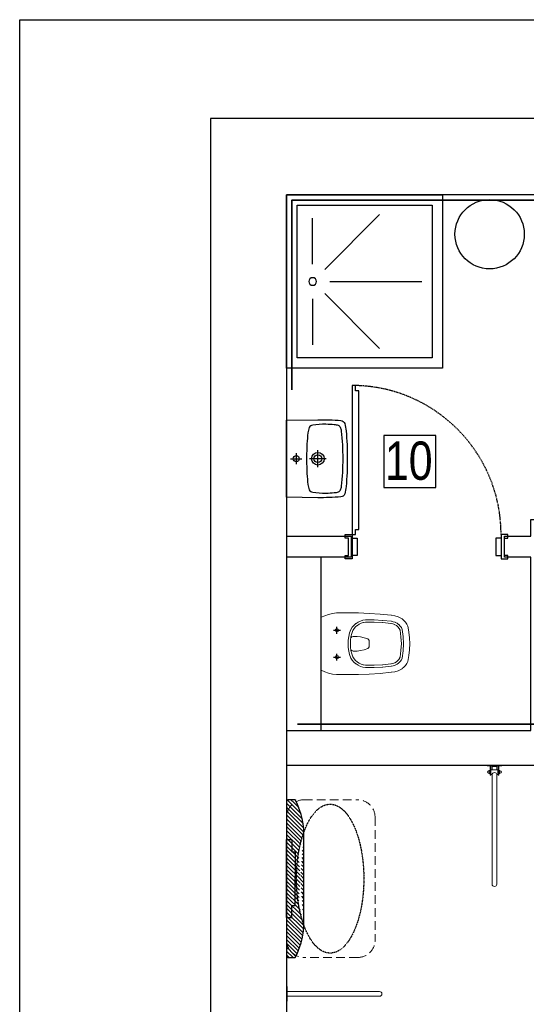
# Model space of a CAD drawing. Header units: millimetres. Extents: x -7934 to 14836, y -13910 to -10668.
# Tile 19 of 42: x 2388 to 2680, y -12982 to -12414. Entities that reach past the tile are written whole.
import ezdxf

# ---------------------------------------------------------------- set-up
doc = ezdxf.new("R2010")
doc.units = ezdxf.units.MM
doc.linetypes.add('DASH', pattern=[0.75, 0.5, -0.25])
doc.linetypes.add('DASHED', pattern=[0.75, 0.5, -0.25])
doc.layers.add('A_Podkład', color=253, linetype='Continuous', transparency=0.4)
doc.layers.add('INSTAL', color=50, linetype='Continuous')
doc.layers.add('NIEBIESKA', color=4, linetype='Continuous')
doc.styles.add('Arial', font='arial.ttf', dxfattribs={"height": 25})

# ---------------------------------------------------------------- blocks, each defined once
blk = doc.blocks.new('podkład')
at = {"layer": 'A_Podkład'}
h = blk.add_hatch(dxfattribs=at)
h.set_pattern_fill('ANSI31', color=256, scale=0.5, angle=90, style=0)
h.set_pattern_definition([(135, (3682.3321, -1438.7964), (-1.122532, -1.122532), [])])
edge = h.paths.add_edge_path()
edge.add_line((44, -461), (44, -474))
edge.add_arc((54, -474), 10, 180, 243.3263)
edge.add_arc((3.61, -461.55), 50.64, 335.0234, 354.3456)
edge.add_line((54, -466.54), (54, -465.52))
edge.add_ellipse((69.1, -438.5), major_axis=(0, -42.95), ratio=0.452339, start_angle=591.0144, end_angle=668.9856, ccw=False)
edge.add_line((54, -411.48), (54, -410.46))
edge.add_arc((3.61, -415.45), 50.64, 5.6544, 24.9766)
edge.add_arc((54, -403), 10, 116.6737, 180)
edge.add_line((44, -403), (44, -416))
edge.add_line((44, -416), (47, -416))
edge.add_line((47, -416), (47, -423))
edge.add_line((47, -423), (49, -423))
edge.add_line((49, -423), (49, -438.5))
edge.add_line((49, -438.5), (49, -454))
edge.add_line((49, -454), (47, -454))
edge.add_line((47, -454), (47, -461))
edge.add_line((47, -461), (44, -461))
h.paths.add_polyline_path([(44, -474), (44, -483, 0.414214), (45, -484), (49, -484, 0.005829), (49.51, -482.94, -0.283567)])
h.paths.add_polyline_path([(44, -416), (44, -461), (47, -461), (47, -454), (49, -454), (49, -438.5), (49, -423), (47, -423), (47, -416)], flags=17)
edge = h.paths.add_edge_path(flags=17)
edge.add_ellipse((69.1, -438.5), major_axis=(0, -42.95), ratio=0.452339, start_angle=591.0144, end_angle=668.9856)
edge.add_line((54, -465.52), (54, -411.48))
h.paths.add_polyline_path([(45, -393, 0.414214), (44, -394), (44, -403, -0.283567), (49.51, -394.06, 0.005829), (49, -393)])
for p, q in [((44, -44), (134, -44)), ((44, -144), (44, -44)), ((134, -44), (134, -144)), ((50, -50), (128, -50)), ((50, -138), (50, -50)), ((128, -50), (128, -138)), ((66, -87), (97.63, -55.36)), ((59, -84), (59, -57.5)), ((69, -94), (122, -94)), ((66, -101), (97.63, -132.64)), ((59, -104), (59, -130.5)), ((128, -138), (50, -138)), ((134, -144), (44, -144)), ((100.01, -182.79), (100.01, -212.79)), ((130.01, -182.79), (100.01, -182.79)), ((130.01, -212.79), (130.01, -182.79)), ((49.5, -193.02), (49.5, -199.43)), ((62, -201.06), (62, -191.39)), ((46.29, -196.22), (52.71, -196.22)), ((66.84, -196.22), (57.17, -196.22)), ((100.01, -212.79), (130.01, -212.79)), ((64, -353), (64, -253))]:
    blk.add_line(p, q, dxfattribs=at)
at = {"layer": 'A_Podkład', "linetype": 'Continuous', "lineweight": 20}
for p, q in [((159.7, -373.35), (159.7, -373.02)), ((159.7, -373.02), (168.15, -373.02)), ((159.7, -373.35), (168.15, -373.35)), ((161.43, -378.85), (161.43, -373.35)), ((161.77, -378.85), (161.77, -373.35)), ((162.57, -373.84), (162.56, -375.64)), ((162.57, -373.84), (165.27, -373.84)), ((165.27, -373.84), (165.28, -375.64)), ((166.08, -378.85), (166.08, -373.35)), ((166.42, -378.85), (166.42, -373.35)), ((168.15, -373.35), (168.15, -373.02)), ((160.59, -376.31), (160.77, -376.31)), ((160.59, -377.66), (160.77, -377.66)), ((161.36, -376.18), (160.83, -376.18)), ((161.36, -376.59), (160.83, -376.59)), ((161.36, -377.39), (160.83, -377.39)), ((161.36, -377.79), (160.83, -377.79)), ((161.43, -377.87), (161.43, -376.1)), ((161.43, -376.39), (161.43, -377.59)), ((161.43, -378.85), (161.77, -378.85)), ((161.77, -375.72), (161.9, -375.72)), ((161.77, -378.25), (161.9, -378.25)), ((161.9, -375.64), (161.9, -378.34)), ((161.9, -375.64), (165.95, -375.64)), ((161.9, -378.34), (162.57, -378.34)), ((162.68, -377.95), (162.57, -378.34)), ((162.57, -378.34), (162.57, -441.68)), ((162.97, -377.62), (162.68, -377.95)), ((163.41, -377.4), (162.97, -377.62)), ((163.93, -377.33), (163.41, -377.4)), ((164.44, -377.4), (163.93, -377.33)), ((164.88, -377.62), (164.44, -377.4)), ((165.18, -377.95), (164.88, -377.62)), ((165.28, -378.34), (165.18, -377.95)), ((165.95, -378.34), (165.28, -378.34)), ((165.28, -378.34), (165.28, -441.68)), ((165.95, -375.64), (165.95, -378.34)), ((166.08, -375.72), (165.95, -375.72)), ((166.08, -378.25), (165.95, -378.25)), ((166.42, -378.85), (166.08, -378.85)), ((166.42, -377.87), (166.42, -376.1)), ((166.42, -376.39), (166.42, -377.59)), ((166.49, -376.18), (167.03, -376.18)), ((166.49, -376.59), (167.03, -376.59)), ((166.49, -377.39), (167.03, -377.39)), ((166.49, -377.79), (167.03, -377.79)), ((167.26, -376.31), (167.09, -376.31)), ((167.26, -377.66), (167.09, -377.66)), ((44.32, -500.77), (43.98, -500.77)), ((43.98, -500.77), (43.98, -509.22)), ((44.32, -500.77), (44.32, -509.22)), ((44.32, -503.64), (97.64, -503.64)), ((44.32, -509.22), (43.98, -509.22)), ((44.32, -506.35), (97.64, -506.35))]:
    blk.add_line(p, q, dxfattribs=at)
at = {"layer": 'A_Podkład'}
for points in [[(449, -1244), (904, -1244), (904, 0), (0, 0), (0, -1244), (252, -1244)], [(44, -353), (185, -353), (185, -253), (169.75, -253), (169.75, -241), (184, -241), (184, -241), (185, -241), (185, -231.25), (196, -231.25), (196, -250.62), (196, -353), (196, -353)], [(44, -353), (185, -353), (185, -253), (169.75, -253), (169.75, -241), (184, -241), (184, -241), (185, -241), (185, -231.25), (196, -231.25), (196, -250.62), (196, -353), (380, -353), (380, -264.25), (390, -264.25), (390, -359), (497, -359), (497, -369), (391, -369), (391, -369)], [(44, -241), (81.25, -241), (81.25, -253), (44, -253)], [(77.75, -252), (79.75, -252), (79.75, -242), (77.75, -242), (77.75, -240), (81.75, -240), (81.75, -242), (81.75, -254), (77.75, -254), (77.75, -252)], [(81.75, -242), (84.75, -242), (84.75, -252), (81.75, -252)], [(167.75, -242), (164.75, -242), (164.75, -252), (167.75, -252)], [(171.75, -252), (169.75, -252), (169.75, -242), (171.75, -242), (171.75, -240), (167.75, -240), (167.75, -242), (167.75, -254), (171.75, -254), (171.75, -252)], [(71.03, -295.22), (75.02, -295.22)], [(72.99, -297.25), (72.99, -293.27)], [(71.03, -310.73), (75.02, -310.73)], [(72.99, -312.73), (72.99, -308.75)], [(44, -373), (258, -373)], [(44, -373), (258, -373)], [(54, -466.54), (54, -410.46)], [(44, -416), (44, -461), (47, -461), (47, -454), (49, -454), (49, -438.5)], [(44, -461), (44, -416), (47, -416), (47, -423), (49, -423), (49, -438.5)]]:
    blk.add_lwpolyline(points, dxfattribs=at)
for points in [[(44, -1229), (860, -1229), (860, -44), (44, -44)], [(83.75, -240), (83.75, -237), (85.75, -237), (85.75, -157), (83.75, -157), (83.75, -154), (81.75, -154), (81.75, -240)]]:
    blk.add_lwpolyline(points, close=True, dxfattribs=at)
for points in [[(44, -196.22), (44, -174), (62, -173.72, -0.022418), (75.29, -174.18, -0.33438), (77.53, -175.96, -0.032866), (78.27, -180.17, -0.025259), (79.01, -196.22, -0.025259), (78.27, -212.28, -0.032866), (77.53, -216.49, -0.33438), (75.29, -218.27, -0.022418), (62, -218.72), (44, -218.45), (44, -196.22)], [(55.5, -196.22, 0.014903), (55.73, -204.83, 0.014241), (56.25, -211.12, 0.076583), (57.01, -214.22, 0.227108), (59.02, -215.55, 0.049924), (66.7, -216.05, 0.019997), (71.5, -215.81, 0.071818), (73.95, -215.29, 0.193992), (75.1, -214.14, 0.056141), (75.65, -212.16, 0.031566), (76.52, -196.22, 0.031566), (75.65, -180.28, 0.056141), (75.1, -178.31, 0.193992), (73.95, -177.16, 0.071818), (71.5, -176.64, 0.019997), (66.7, -176.4, 0.049924), (59.02, -176.9, 0.227108), (57.01, -178.23, 0.076583), (56.25, -181.33, 0.014241), (55.73, -187.62, 0.014903), (55.5, -196.22)], [(49, -393), (45, -393, 0.414214), (44, -394), (44, -483, 0.414214), (45, -484), (49, -484)]]:
    blk.add_lwpolyline(points, format="xyb", dxfattribs=at)
at = {"layer": 'A_Podkład', "lineweight": 15}
for points in [[(104.37, -286.54), (106.35, -286.87), (108.28, -287.43), (109.5, -287.95), (109.53, -287.96), (110.65, -288.63), (110.67, -288.65), (111.69, -289.49), (112.59, -290.46), (112.61, -290.49), (113.3, -291.6), (113.31, -291.63), (113.88, -292.83), (114.46, -296.15), (114.47, -296.24), (114.85, -299.57), (114.86, -299.66), (115.03, -302.97), (114.86, -306.32), (114.85, -306.41), (114.47, -309.76), (114.46, -309.85), (113.88, -313.17), (113.31, -314.35), (113.3, -314.37), (112.61, -315.46), (112.59, -315.49), (111.69, -316.51), (110.67, -317.35), (110.65, -317.37), (109.53, -318.04), (109.5, -318.05), (108.28, -318.57), (106.35, -319.1), (104.37, -319.46), (98.03, -320.11), (91.71, -320.52), (85.37, -320.77), (72.73, -320.77), (70.47, -320.44), (68.23, -319.93), (66.1, -319.21), (64, -318.31), (64, -287.69), (64.05, -287.69), (64, -287.69), (66.1, -286.79), (68.23, -286.07), (70.47, -285.51), (72.73, -285.17), (79.07, -285.17), (79.02, -285.17), (85.37, -285.2), (91.71, -285.46), (98.03, -285.89), (104.37, -286.54), (104.43, -286.54)], [(104.43, -290.05), (104.37, -290.05), (99.52, -289.5), (99.39, -289.49), (94.51, -289.18), (94.38, -289.18), (89.53, -289.23), (88.02, -289.44), (87.99, -289.44), (86.64, -289.91), (86.6, -289.93), (85.24, -290.57), (85.21, -290.58), (84.03, -291.35), (84, -291.37), (82.85, -292.37), (82.82, -292.4), (81.86, -293.46), (81.84, -293.48), (81.05, -294.75), (80.31, -296.73), (79.84, -298.79), (79.54, -300.87), (79.51, -302.97), (79.54, -305.11), (79.84, -307.21), (80.31, -309.27), (81.05, -311.25), (81.84, -312.47), (81.86, -312.49), (82.82, -313.6), (82.85, -313.63), (84, -314.61), (84.03, -314.63), (85.21, -315.42), (85.24, -315.43), (86.6, -316.07), (86.64, -316.09), (87.99, -316.5), (88.02, -316.51), (89.53, -316.77), (94.38, -316.77), (94.51, -316.77), (99.39, -316.51), (99.52, -316.5), (104.37, -315.95), (105.52, -315.74), (105.54, -315.73), (106.6, -315.37), (106.63, -315.35), (107.71, -314.79), (107.73, -314.78), (108.64, -314.11), (108.67, -314.09), (109.51, -313.25), (109.53, -313.22), (110.19, -312.31), (110.21, -312.29), (110.74, -311.25), (111.31, -307.14), (111.51, -302.97), (111.31, -298.86), (110.74, -294.75), (110.21, -293.68), (110.19, -293.66), (109.53, -292.78), (109.51, -292.75), (108.67, -291.88), (108.64, -291.86), (107.73, -291.17), (107.71, -291.16), (106.63, -290.65), (106.6, -290.63), (105.54, -290.27), (105.52, -290.26), (104.37, -290.05)], [(108.28, -287.43), (108.3, -287.43)], [(104.17, -291.34), (99.42, -290.79), (99.29, -290.77), (94.46, -290.52), (94.33, -290.52), (89.55, -290.52), (88.28, -290.72), (88.25, -290.73), (87.07, -291.15), (87.03, -291.16), (85.88, -291.72), (85.86, -291.74), (84.8, -292.38), (84.77, -292.39), (83.77, -293.26), (83.75, -293.29), (82.94, -294.23), (82.92, -294.25), (82.23, -295.32), (81.59, -297.14), (81.13, -299.07), (80.87, -301), (80.82, -302.97), (80.87, -304.9), (81.13, -306.88), (81.59, -308.75), (82.23, -310.6), (82.92, -311.7), (82.94, -311.72), (83.75, -312.63), (83.77, -312.66), (84.77, -313.5), (84.8, -313.52), (85.86, -314.21), (85.88, -314.23), (87.03, -314.79), (87.07, -314.8), (88.25, -315.17), (88.28, -315.18), (89.55, -315.38), (94.33, -315.38), (94.46, -315.38), (99.29, -315.12), (99.42, -315.11), (104.17, -314.58), (104.19, -314.58)], [(110.2, -303.03), (109.97, -299.04), (109.46, -295.14), (108.92, -294.17), (108.91, -294.15), (108.24, -293.28), (108.22, -293.26), (107.38, -292.52), (106.38, -291.98), (106.36, -291.97), (105.34, -291.55), (105.32, -291.54), (104.25, -291.34), (104.3, -291.34)], [(82.49, -307.21), (82.46, -307.21), (84.6, -307.21), (86.7, -306.96), (88.76, -306.49), (90.76, -305.75), (91.26, -305.37), (91.28, -305.36), (91.61, -304.83), (91.61, -304.81), (91.71, -304.18), (91.71, -301.82), (91.61, -301.19), (91.61, -301.17), (91.28, -300.61), (91.26, -300.6), (90.76, -300.23), (88.76, -299.51), (86.7, -299.04), (84.6, -298.79), (82.46, -298.79), (81.69, -299.04), (81.05, -299.51), (81.08, -299.51)], [(82.46, -298.79), (82.49, -298.79)], [(81.05, -306.44), (81.69, -306.96), (82.46, -307.21)], [(104.25, -314.58), (105.32, -314.35), (105.34, -314.35), (106.36, -313.97), (106.38, -313.96), (107.38, -313.38), (108.22, -312.66), (108.24, -312.64), (108.91, -311.8), (108.92, -311.78), (109.46, -310.81), (109.97, -306.88), (110.2, -302.92)], [(81.05, -311.25), (81.08, -311.25)], [(104.37, -315.95), (104.43, -315.95)], [(72.73, -320.77), (72.78, -320.77)], [(79.02, -320.77), (79.07, -320.77)], [(104.37, -319.46), (104.43, -319.46)], [(108.28, -318.57), (108.3, -318.57)]]:
    blk.add_lwpolyline(points, dxfattribs=at)
at = {"layer": 'A_Podkład', "linetype": 'DASHED', "lineweight": 0, "ltscale": 10}
blk.add_lwpolyline([(44, -474), (44, -403, -0.414214), (54, -393), (85, -393, -0.414214), (95, -403), (95, -474, -0.414214), (85, -484), (54, -484, -0.414214)], format="xyb", close=True, dxfattribs=at)
at = {"layer": 'A_Podkład'}
for centre, radius in [((161.14, -66.7), 20), ((62, -196.22), 3.65), ((49.5, -196.22), 1.75), ((62, -196.22), 2.25)]:
    blk.add_circle(centre, radius, dxfattribs=at)
at = {"layer": 'A_Podkład', "lineweight": 15}
for centre in [(72.99, -295.22), (72.99, -310.73)]:
    blk.add_circle(centre, 0.976, dxfattribs=at)
at = {"layer": 'A_Podkład', "linetype": 'DASHED'}
blk.add_arc((81.75, -240), 86, 0, 90, dxfattribs=at)
at = {"layer": 'A_Podkład', "linetype": 'Continuous', "lineweight": 20}
for centre, radius, start, end in [((160.59, -376.99), 0.676, 90, 270), ((161.08, -376.39), 0.327, 142.1208, 217.8792), ((161.96, -376.99), 1.2, 160.5286, 199.4714), ((161.08, -377.59), 0.327, 142.1208, 217.8792), ((161.11, -376.39), 0.327, 322.1208, 37.8792), ((160.23, -376.99), 1.2, 340.5286, 19.4714), ((161.11, -377.59), 0.327, 322.1208, 37.8792), ((166.75, -376.39), 0.327, 142.1208, 217.8792), ((167.62, -376.99), 1.2, 160.5286, 199.4714), ((166.75, -377.59), 0.327, 142.1208, 217.8792), ((166.77, -376.39), 0.327, 322.1208, 37.8792), ((165.89, -376.99), 1.2, 340.5286, 19.4714), ((166.77, -377.59), 0.327, 322.1208, 37.8792), ((167.26, -376.99), 0.676, 270, 90), ((163.93, -441.68), 1.35, 180, 0), ((97.64, -504.99), 1.35, 270, 90)]:
    blk.add_arc(centre, radius, start, end, dxfattribs=at)
at = {"layer": 'A_Podkład'}
for centre, start, end in [((3.61, -415.45), 5.6544, 26.3124), ((3.61, -461.55), 333.6876, 354.3456)]:
    blk.add_arc(centre, 50.64, start, end, dxfattribs=at)
at = {"layer": 'A_Podkład', "extrusion": (0, 0, -1)}
blk.add_ellipse((59, -94), major_axis=(-1.56, 1.56), ratio=1, start_param=2.356194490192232, end_param=8.639379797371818, dxfattribs=at)
at = {"layer": 'A_Podkład', "linetype": 'DASHED', "ltscale": 0.3, "extrusion": (0, 0, -1)}
blk.add_ellipse((69.1, -438.5), major_axis=(0, -42.95), ratio=0.452339, start_param=-6.283185, end_param=0, dxfattribs=at)
at = {"layer": 'A_Podkład', "linetype": 'Continuous', "style": 'Arial', "width": 0.8}
blk.add_text('10', height=22.129, dxfattribs=at).set_placement((100.71, -208.42))

msp = doc.modelspace()

# ---------------------------------------------------------------- block references
at = {"layer": 'A_Podkład', "linetype": 'DASH', "ltscale": 10}
msp.add_blockref('podkład', (2497.66, -12471, 0), dxfattribs=at)

# ---------------------------------------------------------------- next in the draw order: linework, layer by layer
at = {"layer": 'INSTAL', "color": 140, "lineweight": 35}
msp.add_line((2547.89, -12820.36, 0), (3350.5, -12820.36, 0), dxfattribs=at)
at = {"layer": 'INSTAL', "color": 140, "lineweight": 35, "elevation": 0}
msp.add_lwpolyline([(3351.54, -12518), (2544.66, -12518), (2544.66, -12627.45)], dxfattribs=at)
at = {"layer": 'NIEBIESKA', "color": 5, "linetype": 'Continuous'}
msp.add_lwpolyline([(2387.56, -12413.95), (4345.1, -12413.95), (4345.1, -13826.45), (2387.56, -13826.45)], close=True, dxfattribs=at)

doc.saveas('drawing.dxf')
